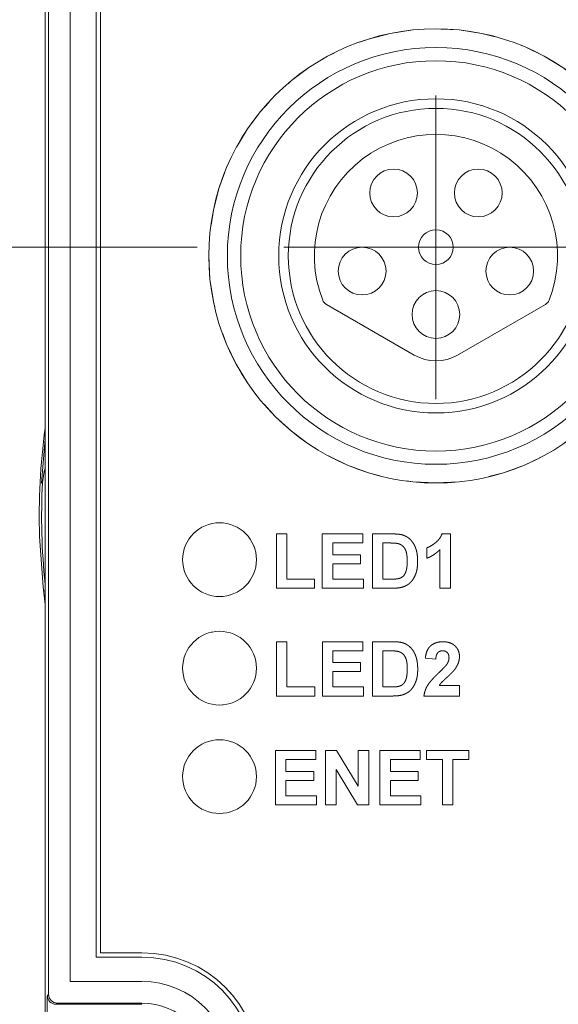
# Model space of a CAD drawing. Header units: millimetres. Extents: x 10 to 277, y 8 to 208.
# Tile 8 of 11: x 146 to 158, y 102 to 125. Entities that reach past the tile are written whole.
import ezdxf

# ---------------------------------------------------------------- set-up
doc = ezdxf.new("R2010")
doc.units = ezdxf.units.MM
doc.linetypes.add('HIDDEN', pattern=[1.905, 1.27, -0.635])
doc.styles.add('SLDTEXTSTYLE0', font='TXT', dxfattribs={"width": 0.75})
doc.dimstyles.new('SLDDIMSTYLE1', dxfattribs={"dimtxt": 2.116667, "dimasz": 3, "dimexe": 0, "dimexo": 0.0625, "dimgap": 0.529167, "dimtad": 0, "dimtih": 1, "dimtoh": 1, "dimdec": 1, "dimrnd": 1e-09, "dimzin": 12, "dimdsep": 46, "dimtxsty": 'SLDTEXTSTYLE0', "dimsah": 1, "dimcen": 0.09, "dimadec": 0, "dimazin": 0, "dimtfac": 1, "dimtdec": 1, "dimtofl": 0, "dimtmove": 0, "dimatfit": 3, "dimfxl": 1, "dimtolj": 1, "dimtzin": 12, "dimarcsym": 0})
doc.dimstyles.new('SLDDIMSTYLE2', dxfattribs={"dimtxt": 2.116667, "dimasz": 3, "dimexe": 0, "dimexo": 0.0625, "dimgap": 0.529167, "dimtad": 0, "dimtih": 1, "dimtoh": 1, "dimdec": 1, "dimrnd": 1e-09, "dimzin": 4, "dimdsep": 46, "dimtxsty": 'SLDTEXTSTYLE0', "dimsah": 1, "dimcen": 0.09, "dimadec": 0, "dimazin": 0, "dimtfac": 1, "dimtdec": 1, "dimtofl": 0, "dimtmove": 0, "dimatfit": 3, "dimfxl": 1, "dimtolj": 1, "dimtzin": 12, "dimarcsym": 0})

# ---------------------------------------------------------------- blocks, each defined once
blk = doc.blocks.new('*D35')
at = {"color": 7, "linetype": 'Continuous', "lineweight": 0}
for p, q in [((149.829, 119.9), (133.383, 119.9)), ((134.883, 119.9), (134.883, 111.747)), ((134.807, 111.495), (134.807, 108.638)), ((134.807, 111.495), (135.236, 111.495)), ((140.431, 111.495), (140.002, 111.495)), ((140.431, 111.495), (140.431, 108.638)), ((134.807, 108.638), (135.236, 108.638)), ((140.431, 108.638), (140.002, 108.638)), ((134.883, 98.7), (134.883, 108.385)), ((144.971, 98.7), (133.383, 98.7))]:
    blk.add_line(p, q, dxfattribs=at)
for points in [[(134.883, 119.9), (134.375, 116.9), (135.391, 116.9)], [(134.883, 98.7), (135.391, 101.7), (134.375, 101.7)]]:
    blk.add_solid(points, dxfattribs=at)
at = {"color": 7, "linetype": 'Continuous', "lineweight": 0, "char_height": 2.1167, "attachment_point": 1, "style": 'SLDTEXTSTYLE0'}
for s, insert in [('21.2', (128.478, 111.114)), ('.83', (135.665, 111.114))]:
    blk.add_mtext(s, dxfattribs=dict(at, insert=insert))
blk = doc.blocks.new('*D37')
at = {"color": 7, "linetype": 'Continuous', "lineweight": 0}
for p, q in [((165.329, 104.2), (165.329, 79.789)), ((146.329, 98.7), (146.329, 79.789)), ((134.807, 82.718), (134.807, 79.861)), ((134.807, 82.718), (135.236, 82.718)), ((140.431, 82.718), (140.002, 82.718)), ((140.431, 82.718), (140.431, 79.861)), ((146.329, 81.289), (143.306, 81.289)), ((165.329, 81.289), (146.329, 81.289)), ((134.807, 79.861), (135.236, 79.861)), ((140.431, 79.861), (140.002, 79.861))]:
    blk.add_line(p, q, dxfattribs=at)
for points in [[(146.329, 81.289), (149.329, 80.781), (149.329, 81.797)], [(165.329, 81.289), (162.329, 81.797), (162.329, 80.781)]]:
    blk.add_solid(points, dxfattribs=at)
at = {"color": 7, "linetype": 'Continuous', "lineweight": 0, "char_height": 2.1167, "attachment_point": 1, "style": 'SLDTEXTSTYLE0'}
for s, insert in [('19.0', (128.478, 82.337)), ('.75', (135.665, 82.337))]:
    blk.add_mtext(s, dxfattribs=dict(at, insert=insert))
blk = doc.blocks.new('*D38')
at = {"color": 7, "linetype": 'Continuous', "lineweight": 0}
for p, q in [((134.026, 139.369), (134.026, 136.511)), ((134.026, 139.369), (134.454, 139.369)), ((139.649, 139.369), (139.22, 139.369)), ((139.649, 139.369), (139.649, 136.511)), ((146.329, 128.89), (146.329, 139.44)), ((155.329, 125.4), (155.329, 139.44)), ((146.329, 137.94), (142.524, 137.94)), ((155.329, 137.94), (146.329, 137.94)), ((134.026, 136.511), (134.454, 136.511)), ((139.649, 136.511), (139.22, 136.511))]:
    blk.add_line(p, q, dxfattribs=at)
for points in [[(146.329, 137.94), (149.329, 137.432), (149.329, 138.448)], [(155.329, 137.94), (152.329, 138.448), (152.329, 137.432)]]:
    blk.add_solid(points, dxfattribs=at)
at = {"color": 7, "linetype": 'Continuous', "lineweight": 0, "char_height": 2.1167, "attachment_point": 1, "style": 'SLDTEXTSTYLE0'}
for s, insert in [('9.0', (129.26, 138.987)), ('.35', (134.883, 138.987))]:
    blk.add_mtext(s, dxfattribs=dict(at, insert=insert))
blk = doc.blocks.new('SW_CENTERMARKSYMBOL_9')
at = {"color": 0, "linetype": 'Continuous', "lineweight": 0}
for q in [(0, 3.5), (-3.5, 0), (0, -3.5), (3.5, 0)]:
    blk.add_line((0, 0), q, dxfattribs=at)

msp = doc.modelspace()

# ---------------------------------------------------------------- linework, layer by layer
at = {"color": 7, "linetype": 'Continuous', "lineweight": 15}
for p, q in [((146.329, 126.7), (146.329, 102.91)), ((146.407, 102.681), (146.407, 126.621)), ((146.907, 126.621), (146.907, 102.98)), ((147.507, 126.613), (147.507, 103.541)), ((147.607, 126.421), (147.607, 103.641)), ((152.807, 118.581), (154.829, 117.414)), ((155.829, 117.414), (157.851, 118.581)), ((146.242, 114.461), (146.329, 115.483)), ((146.329, 111.917), (146.318, 112.005)), ((147.507, 103.541), (148.559, 103.541)), ((147.607, 103.641), (148.559, 103.641)), ((146.329, 102.91), (146.329, 102.156)), ((146.907, 102.98), (148.559, 102.98)), ((146.38, 102.653), (146.407, 102.681)), ((146.607, 102.481), (146.58, 102.453)), ((146.58, 102.453), (148.559, 102.453)), ((148.559, 102.481), (146.607, 102.481))]:
    msp.add_line(p, q, dxfattribs=at)
at = {"color": 7, "linetype": 'HIDDEN', "lineweight": 0}
for p, q in [((147.607, 126.421), (147.607, 103.641)), ((151.654, 113.292), (151.895, 113.292)), ((151.654, 112.042), (151.654, 113.292)), ((151.654, 112.042), (151.654, 113.292)), ((151.654, 113.292), (151.895, 113.292)), ((151.895, 113.292), (151.895, 112.251)), ((151.895, 113.292), (151.895, 112.251)), ((152.712, 112.042), (152.712, 113.292)), ((152.712, 113.292), (153.642, 113.292)), ((152.712, 113.292), (153.642, 113.292)), ((152.712, 112.042), (152.712, 113.292)), ((153.642, 113.292), (153.642, 113.084)), ((153.642, 113.292), (153.642, 113.084)), ((153.866, 113.292), (154.324, 113.292)), ((153.866, 112.042), (153.866, 113.292)), ((153.866, 113.292), (154.324, 113.292)), ((153.866, 112.042), (153.866, 113.292)), ((155.468, 113.292), (155.661, 113.292)), ((155.468, 113.292), (155.661, 113.292)), ((155.661, 113.292), (155.661, 112.042)), ((155.661, 113.292), (155.661, 112.042)), ((152.953, 113.084), (152.953, 112.812)), ((153.642, 113.084), (152.953, 113.084)), ((152.953, 113.084), (152.953, 112.812)), ((153.642, 113.084), (152.953, 113.084)), ((154.106, 113.084), (154.106, 112.251)), ((154.225, 113.084), (154.106, 113.084)), ((154.106, 113.084), (154.106, 112.251)), ((154.225, 113.084), (154.106, 113.084)), ((152.953, 112.812), (153.594, 112.812)), ((152.953, 112.812), (153.594, 112.812)), ((153.594, 112.812), (153.594, 112.603)), ((153.594, 112.812), (153.594, 112.603)), ((155.116, 112.732), (155.116, 112.972)), ((155.116, 112.732), (155.116, 112.972)), ((155.42, 112.042), (155.42, 112.932)), ((155.42, 112.042), (155.42, 112.932)), ((152.953, 112.603), (152.953, 112.251)), ((153.594, 112.603), (152.953, 112.603)), ((152.953, 112.603), (152.953, 112.251)), ((153.594, 112.603), (152.953, 112.603)), ((151.895, 112.251), (152.536, 112.251)), ((151.895, 112.251), (152.536, 112.251)), ((152.536, 112.251), (152.536, 112.042)), ((152.536, 112.251), (152.536, 112.042)), ((152.953, 112.251), (153.658, 112.251)), ((152.953, 112.251), (153.658, 112.251)), ((153.658, 112.251), (153.658, 112.042)), ((153.658, 112.251), (153.658, 112.042)), ((154.106, 112.251), (154.304, 112.251)), ((154.106, 112.251), (154.304, 112.251)), ((152.536, 112.042), (151.654, 112.042)), ((152.536, 112.042), (151.654, 112.042)), ((153.658, 112.042), (152.712, 112.042)), ((153.658, 112.042), (152.712, 112.042)), ((154.338, 112.042), (153.866, 112.042)), ((154.338, 112.042), (153.866, 112.042)), ((155.661, 112.042), (155.42, 112.042)), ((155.661, 112.042), (155.42, 112.042)), ((151.656, 110.808), (151.896, 110.808)), ((151.656, 109.558), (151.656, 110.808)), ((151.656, 109.558), (151.656, 110.808)), ((151.656, 110.808), (151.896, 110.808)), ((151.896, 110.808), (151.896, 109.767)), ((151.896, 110.808), (151.896, 109.767)), ((152.714, 109.558), (152.714, 110.808)), ((152.714, 110.808), (153.643, 110.808)), ((152.714, 109.558), (152.714, 110.808)), ((152.714, 110.808), (153.643, 110.808)), ((153.643, 110.808), (153.643, 110.6)), ((153.643, 110.808), (153.643, 110.6)), ((153.868, 110.808), (154.326, 110.808)), ((153.868, 109.558), (153.868, 110.808)), ((153.868, 109.558), (153.868, 110.808)), ((153.868, 110.808), (154.326, 110.808)), ((153.643, 110.6), (152.954, 110.6)), ((152.954, 110.6), (152.954, 110.328)), ((152.954, 110.6), (152.954, 110.328)), ((153.643, 110.6), (152.954, 110.6)), ((154.227, 110.6), (154.108, 110.6)), ((154.108, 110.6), (154.108, 109.767)), ((154.108, 110.6), (154.108, 109.767)), ((154.227, 110.6), (154.108, 110.6)), ((152.954, 110.328), (153.595, 110.328)), ((152.954, 110.328), (153.595, 110.328)), ((153.595, 110.328), (153.595, 110.119)), ((153.595, 110.328), (153.595, 110.119)), ((155.326, 110.408), (155.085, 110.431)), ((155.326, 110.408), (155.085, 110.431)), ((153.595, 110.119), (152.954, 110.119)), ((152.954, 110.119), (152.954, 109.767)), ((153.595, 110.119), (152.954, 110.119)), ((152.954, 110.119), (152.954, 109.767)), ((151.896, 109.767), (152.537, 109.767)), ((151.896, 109.767), (152.537, 109.767)), ((152.537, 109.767), (152.537, 109.558)), ((152.537, 109.767), (152.537, 109.558)), ((152.954, 109.767), (153.659, 109.767)), ((152.954, 109.767), (153.659, 109.767)), ((153.659, 109.767), (153.659, 109.558)), ((153.659, 109.767), (153.659, 109.558)), ((154.108, 109.767), (154.306, 109.767)), ((154.108, 109.767), (154.306, 109.767)), ((155.406, 109.799), (155.871, 109.799)), ((155.406, 109.799), (155.871, 109.799)), ((155.871, 109.799), (155.871, 109.558)), ((155.871, 109.799), (155.871, 109.558)), ((152.537, 109.558), (151.656, 109.558)), ((152.537, 109.558), (151.656, 109.558)), ((153.659, 109.558), (152.714, 109.558)), ((153.659, 109.558), (152.714, 109.558)), ((154.34, 109.558), (153.868, 109.558)), ((154.34, 109.558), (153.868, 109.558)), ((155.871, 109.558), (155.053, 109.558)), ((155.871, 109.558), (155.053, 109.558)), ((151.634, 108.302), (152.564, 108.302)), ((151.634, 107.052), (151.634, 108.302)), ((151.634, 107.052), (151.634, 108.302)), ((151.634, 108.302), (152.564, 108.302)), ((152.564, 108.302), (152.564, 108.094)), ((152.564, 108.302), (152.564, 108.094)), ((152.788, 107.052), (152.788, 108.302)), ((152.788, 108.302), (153.039, 108.302)), ((152.788, 107.052), (152.788, 108.302)), ((152.788, 108.302), (153.039, 108.302)), ((153.039, 108.302), (153.541, 107.481)), ((153.039, 108.302), (153.541, 107.481)), ((153.541, 108.302), (153.782, 108.302)), ((153.541, 107.481), (153.541, 108.302)), ((153.541, 108.302), (153.782, 108.302)), ((153.541, 107.481), (153.541, 108.302)), ((153.782, 108.302), (153.782, 107.052)), ((153.782, 108.302), (153.782, 107.052)), ((154.038, 108.302), (154.968, 108.302)), ((154.038, 107.052), (154.038, 108.302)), ((154.038, 107.052), (154.038, 108.302)), ((154.038, 108.302), (154.968, 108.302)), ((154.968, 108.302), (154.968, 108.094)), ((154.968, 108.302), (154.968, 108.094)), ((155.112, 108.302), (156.089, 108.302)), ((155.112, 108.094), (155.112, 108.302)), ((155.112, 108.094), (155.112, 108.302)), ((155.112, 108.302), (156.089, 108.302)), ((156.089, 108.302), (156.089, 108.094)), ((156.089, 108.302), (156.089, 108.094)), ((152.564, 108.094), (151.875, 108.094)), ((151.875, 108.094), (151.875, 107.821)), ((152.564, 108.094), (151.875, 108.094)), ((151.875, 108.094), (151.875, 107.821)), ((154.968, 108.094), (154.279, 108.094)), ((154.279, 108.094), (154.279, 107.821)), ((154.279, 108.094), (154.279, 107.821)), ((154.968, 108.094), (154.279, 108.094)), ((155.48, 108.094), (155.112, 108.094)), ((155.48, 108.094), (155.112, 108.094)), ((155.48, 107.052), (155.48, 108.094)), ((155.48, 107.052), (155.48, 108.094)), ((156.089, 108.094), (155.721, 108.094)), ((155.721, 108.094), (155.721, 107.052)), ((155.721, 108.094), (155.721, 107.052)), ((156.089, 108.094), (155.721, 108.094)), ((151.875, 107.821), (152.516, 107.821)), ((151.875, 107.821), (152.516, 107.821)), ((152.516, 107.821), (152.516, 107.613)), ((152.516, 107.821), (152.516, 107.613)), ((153.523, 107.052), (153.029, 107.861)), ((153.029, 107.861), (153.029, 107.052)), ((153.029, 107.861), (153.029, 107.052)), ((153.523, 107.052), (153.029, 107.861)), ((154.279, 107.821), (154.92, 107.821)), ((154.279, 107.821), (154.92, 107.821)), ((154.92, 107.821), (154.92, 107.613)), ((154.92, 107.821), (154.92, 107.613)), ((152.516, 107.613), (151.875, 107.613)), ((151.875, 107.613), (151.875, 107.26)), ((151.875, 107.613), (151.875, 107.26)), ((152.516, 107.613), (151.875, 107.613)), ((154.279, 107.613), (154.279, 107.26)), ((154.92, 107.613), (154.279, 107.613)), ((154.92, 107.613), (154.279, 107.613)), ((154.279, 107.613), (154.279, 107.26)), ((151.875, 107.26), (152.58, 107.26)), ((151.875, 107.26), (152.58, 107.26)), ((152.58, 107.26), (152.58, 107.052)), ((152.58, 107.26), (152.58, 107.052)), ((154.279, 107.26), (154.984, 107.26)), ((154.279, 107.26), (154.984, 107.26)), ((154.984, 107.26), (154.984, 107.052)), ((154.984, 107.26), (154.984, 107.052)), ((152.58, 107.052), (151.634, 107.052)), ((152.58, 107.052), (151.634, 107.052)), ((153.029, 107.052), (152.788, 107.052)), ((153.029, 107.052), (152.788, 107.052)), ((153.782, 107.052), (153.523, 107.052)), ((153.782, 107.052), (153.523, 107.052)), ((154.984, 107.052), (154.038, 107.052)), ((154.984, 107.052), (154.038, 107.052)), ((155.721, 107.052), (155.48, 107.052)), ((155.721, 107.052), (155.48, 107.052)), ((147.607, 103.641), (148.559, 103.641))]:
    msp.add_line(p, q, dxfattribs=at)
at = {"color": 7, "linetype": 'Continuous', "lineweight": 15, "flags": 128}
for points in [[(146.329, 114.805), (146.308, 114.735), (146.267, 114.475)], [(146.329, 111.67), (146.28, 112.073), (146.199, 113.23)]]:
    msp.add_lwpolyline(points, dxfattribs=at)
at = {"color": 7, "linetype": 'HIDDEN', "lineweight": 0, "flags": 128}
for points in [[(151.654, 113.292), (151.654, 113.292)], [(151.895, 113.292), (151.895, 113.292)], [(152.712, 113.292), (152.712, 113.292)], [(153.642, 113.292), (153.642, 113.292)], [(153.866, 113.292), (153.866, 113.292)], [(154.324, 113.292), (154.324, 113.292)], [(154.561, 113.269), (154.561, 113.269)], [(155.468, 113.292), (155.468, 113.292)], [(155.661, 113.292), (155.661, 113.292)], [(152.953, 113.084), (152.953, 113.084)], [(153.642, 113.084), (153.642, 113.084)], [(154.106, 113.084), (154.106, 113.084)], [(154.225, 113.084), (154.225, 113.084)], [(154.443, 113.072), (154.443, 113.072)], [(152.953, 112.812), (152.953, 112.812)], [(153.594, 112.812), (153.594, 112.812)], [(155.116, 112.972), (155.116, 112.972)], [(155.42, 112.932), (155.42, 112.932)], [(152.953, 112.603), (152.953, 112.603)], [(153.594, 112.603), (153.594, 112.603)], [(154.667, 112.667), (154.667, 112.667)], [(154.908, 112.655), (154.908, 112.655)], [(155.116, 112.732), (155.116, 112.732)], [(154.87, 112.39), (154.87, 112.39)], [(151.895, 112.251), (151.895, 112.251)], [(152.536, 112.251), (152.536, 112.251)], [(152.953, 112.251), (152.953, 112.251)], [(153.658, 112.251), (153.658, 112.251)], [(154.106, 112.251), (154.106, 112.251)], [(154.304, 112.251), (154.304, 112.251)], [(154.464, 112.263), (154.464, 112.263)], [(154.736, 112.169), (154.736, 112.169)], [(151.654, 112.042), (151.654, 112.042)], [(152.536, 112.042), (152.536, 112.042)], [(152.712, 112.042), (152.712, 112.042)], [(153.658, 112.042), (153.658, 112.042)], [(153.866, 112.042), (153.866, 112.042)], [(154.338, 112.042), (154.338, 112.042)], [(154.56, 112.069), (154.56, 112.069)], [(155.42, 112.042), (155.42, 112.042)], [(155.661, 112.042), (155.661, 112.042)], [(151.656, 110.808), (151.656, 110.808)], [(151.896, 110.808), (151.896, 110.808)], [(152.714, 110.808), (152.714, 110.808)], [(153.643, 110.808), (153.643, 110.808)], [(153.868, 110.808), (153.868, 110.808)], [(154.326, 110.808), (154.326, 110.808)], [(154.563, 110.785), (154.563, 110.785)], [(155.487, 110.808), (155.487, 110.808)], [(152.954, 110.6), (152.954, 110.6)], [(153.643, 110.6), (153.643, 110.6)], [(154.108, 110.6), (154.108, 110.6)], [(154.227, 110.6), (154.227, 110.6)], [(154.444, 110.588), (154.444, 110.588)], [(155.482, 110.6), (155.482, 110.6)], [(152.954, 110.328), (152.954, 110.328)], [(153.595, 110.328), (153.595, 110.328)], [(155.085, 110.431), (155.085, 110.431)], [(155.326, 110.408), (155.326, 110.408)], [(155.583, 110.291), (155.583, 110.291)], [(155.63, 110.436), (155.63, 110.436)], [(155.871, 110.468), (155.871, 110.468)], [(152.954, 110.119), (152.954, 110.119)], [(153.595, 110.119), (153.595, 110.119)], [(154.669, 110.183), (154.669, 110.183)], [(154.909, 110.171), (154.909, 110.171)], [(155.391, 110.09), (155.391, 110.09)], [(155.75, 110.155), (155.75, 110.155)], [(154.871, 109.905), (154.871, 109.905)], [(151.896, 109.767), (151.896, 109.767)], [(152.537, 109.767), (152.537, 109.767)], [(152.954, 109.767), (152.954, 109.767)], [(153.659, 109.767), (153.659, 109.767)], [(154.108, 109.767), (154.108, 109.767)], [(154.306, 109.767), (154.306, 109.767)], [(154.466, 109.779), (154.466, 109.779)], [(154.738, 109.684), (154.738, 109.684)], [(155.406, 109.799), (155.406, 109.799)], [(155.871, 109.799), (155.871, 109.799)], [(151.656, 109.558), (151.656, 109.558)], [(152.537, 109.558), (152.537, 109.558)], [(152.714, 109.558), (152.714, 109.558)], [(153.659, 109.558), (153.659, 109.558)], [(153.868, 109.558), (153.868, 109.558)], [(154.34, 109.558), (154.34, 109.558)], [(154.562, 109.585), (154.562, 109.585)], [(155.053, 109.558), (155.053, 109.558)], [(155.871, 109.558), (155.871, 109.558)], [(151.634, 108.302), (151.634, 108.302)], [(152.564, 108.302), (152.564, 108.302)], [(152.788, 108.302), (152.788, 108.302)], [(153.039, 108.302), (153.039, 108.302)], [(153.541, 108.302), (153.541, 108.302)], [(153.782, 108.302), (153.782, 108.302)], [(154.038, 108.302), (154.038, 108.302)], [(154.968, 108.302), (154.968, 108.302)], [(155.112, 108.302), (155.112, 108.302)], [(156.089, 108.302), (156.089, 108.302)], [(151.875, 108.094), (151.875, 108.094)], [(152.564, 108.094), (152.564, 108.094)], [(154.279, 108.094), (154.279, 108.094)], [(154.968, 108.094), (154.968, 108.094)], [(155.112, 108.094), (155.112, 108.094)], [(155.48, 108.094), (155.48, 108.094)], [(155.721, 108.094), (155.721, 108.094)], [(156.089, 108.094), (156.089, 108.094)], [(151.875, 107.821), (151.875, 107.821)], [(152.516, 107.821), (152.516, 107.821)], [(153.029, 107.861), (153.029, 107.861)], [(154.279, 107.821), (154.279, 107.821)], [(154.92, 107.821), (154.92, 107.821)], [(151.875, 107.613), (151.875, 107.613)], [(152.516, 107.613), (152.516, 107.613)], [(154.279, 107.613), (154.279, 107.613)], [(154.92, 107.613), (154.92, 107.613)], [(153.541, 107.481), (153.541, 107.481)], [(151.875, 107.26), (151.875, 107.26)], [(152.58, 107.26), (152.58, 107.26)], [(154.279, 107.26), (154.279, 107.26)], [(154.984, 107.26), (154.984, 107.26)], [(151.634, 107.052), (151.634, 107.052)], [(152.58, 107.052), (152.58, 107.052)], [(152.788, 107.052), (152.788, 107.052)], [(153.029, 107.052), (153.029, 107.052)], [(153.523, 107.052), (153.523, 107.052)], [(153.782, 107.052), (153.782, 107.052)], [(154.038, 107.052), (154.038, 107.052)], [(154.984, 107.052), (154.984, 107.052)], [(155.48, 107.052), (155.48, 107.052)], [(155.721, 107.052), (155.721, 107.052)], [(147.607, 103.641), (147.607, 103.641)], [(148.559, 103.641), (148.559, 103.641)]]:
    msp.add_lwpolyline(points, dxfattribs=at)
at = {"color": 7, "linetype": 'Continuous', "lineweight": 15}
for centre, radius in [((155.329, 119.7), 5.233), ((155.329, 119.7), 4.803), ((155.329, 119.7), 4.497), ((155.329, 119.7), 3.62), ((155.329, 119.7), 3.4), ((154.354, 121.15), 0.55), ((156.304, 121.15), 0.55), ((155.329, 119.9), 0.4), ((153.629, 119.35), 0.55), ((157.029, 119.35), 0.55), ((155.329, 118.35), 0.55), ((150.345, 112.7), 0.85), ((150.345, 110.2), 0.85), ((150.345, 107.7), 0.85)]:
    msp.add_circle(centre, radius, dxfattribs=at)
at = {"color": 7, "linetype": 'HIDDEN', "lineweight": 0}
for centre, radius in [((155.329, 119.7), 5.233), ((150.345, 112.7), 0.85), ((150.345, 110.2), 0.85), ((150.345, 107.7), 0.85)]:
    msp.add_circle(centre, radius, dxfattribs=at)
at = {"color": 7, "linetype": 'Continuous', "lineweight": 15}
for centre, radius, start, end in [((155.329, 119.7), 2.8, 338.6775, 201.3225), ((152.907, 118.755), 0.2, 201.3225, 240), ((157.751, 118.755), 0.2, 300, 338.6775), ((155.329, 118.28), 1, 240, 300), ((161.329, 113.7), 15.137, 172.2948, 181.7779), ((161.329, 113.7), 15.081, 177.054, 185.9501), ((148.559, 100.93), 2.711, 0, 90), ((148.559, 100.93), 2.611, 0, 90), ((148.559, 100.93), 2.05, 0, 90), ((146.58, 102.653), 0.2, 180.0208, 269.9792), ((146.607, 102.681), 0.2, 180.0206, 269.9794), ((148.559, 100.93), 1.55, 0, 90)]:
    msp.add_arc(centre, radius, start, end, dxfattribs=at)
at = {"color": 7, "linetype": 'HIDDEN', "lineweight": 0}
msp.add_arc((148.559, 100.93), 2.711, 0, 90, dxfattribs=at)
at = {"color": 7, "linetype": 'Continuous', "lineweight": 15}
msp.add_ellipse((146.38, 102.253), major_axis=(0, 0.4), ratio=0.017455, start_param=0.017453, end_param=1.570796, dxfattribs=at)
for points in [[(146.242, 114.461), (146.25, 114.466), (146.259, 114.47), (146.267, 114.475)], [(146.318, 112.005), (146.322, 112.003), (146.325, 112.001), (146.329, 112)]]:
    msp.add_open_spline(points, degree=3, dxfattribs=at)
at = {"color": 7, "linetype": 'HIDDEN', "lineweight": 0}
for points, knots in [([(154.324, 113.292), (154.337, 113.292), (154.361, 113.293), (154.397, 113.291), (154.43, 113.29), (154.461, 113.287), (154.489, 113.284), (154.515, 113.28), (154.539, 113.275), (154.554, 113.271), (154.561, 113.269)], [0, 0, 0, 0, 0.15747, 0.30663, 0.445395, 0.573987, 0.694437, 0.804898, 0.906812, 1, 1, 1, 1]), ([(154.324, 113.292), (154.337, 113.292), (154.361, 113.293), (154.397, 113.291), (154.43, 113.29), (154.461, 113.287), (154.489, 113.284), (154.515, 113.28), (154.539, 113.275), (154.554, 113.271), (154.561, 113.269)], [0, 0, 0, 0, 0.15747, 0.30663, 0.445395, 0.573987, 0.694437, 0.804898, 0.906812, 1, 1, 1, 1]), ([(154.561, 113.269), (154.57, 113.266), (154.588, 113.26), (154.614, 113.25), (154.639, 113.237), (154.663, 113.224), (154.685, 113.208), (154.708, 113.192), (154.728, 113.173), (154.755, 113.147), (154.786, 113.11), (154.818, 113.062), (154.846, 113.008), (154.864, 112.96), (154.877, 112.92), (154.885, 112.887), (154.892, 112.853), (154.898, 112.817), (154.902, 112.779), (154.905, 112.739), (154.907, 112.698), (154.907, 112.67), (154.908, 112.655)], [0, 0, 0, 0, 0.037276, 0.073881, 0.110355, 0.146723, 0.182897, 0.219217, 0.255934, 0.293058, 0.368269, 0.444736, 0.523447, 0.604997, 0.647505, 0.69179, 0.737961, 0.786111, 0.836323, 0.888669, 0.943199, 1, 1, 1, 1]), ([(154.561, 113.269), (154.57, 113.266), (154.588, 113.26), (154.614, 113.25), (154.639, 113.237), (154.663, 113.224), (154.685, 113.208), (154.708, 113.192), (154.728, 113.173), (154.755, 113.147), (154.786, 113.11), (154.818, 113.062), (154.846, 113.008), (154.864, 112.96), (154.877, 112.92), (154.885, 112.887), (154.892, 112.853), (154.898, 112.817), (154.902, 112.779), (154.905, 112.739), (154.907, 112.698), (154.907, 112.67), (154.908, 112.655)], [0, 0, 0, 0, 0.037276, 0.073881, 0.110355, 0.146723, 0.182897, 0.219217, 0.255934, 0.293058, 0.368269, 0.444736, 0.523447, 0.604997, 0.647505, 0.69179, 0.737961, 0.786111, 0.836323, 0.888669, 0.943199, 1, 1, 1, 1]), ([(155.116, 112.972), (155.132, 112.978), (155.166, 112.991), (155.215, 113.017), (155.267, 113.05), (155.31, 113.083), (155.344, 113.112), (155.368, 113.135), (155.391, 113.159), (155.41, 113.184), (155.428, 113.21), (155.444, 113.236), (155.457, 113.264), (155.464, 113.283), (155.468, 113.292)], [0, 0, 0, 0, 0.104473, 0.218653, 0.342856, 0.479269, 0.549541, 0.617424, 0.683535, 0.748597, 0.812176, 0.874869, 0.937429, 1, 1, 1, 1]), ([(155.116, 112.972), (155.132, 112.978), (155.166, 112.991), (155.215, 113.017), (155.267, 113.05), (155.31, 113.083), (155.344, 113.112), (155.368, 113.135), (155.391, 113.159), (155.41, 113.184), (155.428, 113.21), (155.444, 113.236), (155.457, 113.264), (155.464, 113.283), (155.468, 113.292)], [0, 0, 0, 0, 0.104473, 0.218653, 0.342856, 0.479269, 0.549541, 0.617424, 0.683535, 0.748597, 0.812176, 0.874869, 0.937429, 1, 1, 1, 1]), ([(154.443, 113.072), (154.437, 113.073), (154.426, 113.075), (154.407, 113.078), (154.385, 113.08), (154.36, 113.081), (154.331, 113.082), (154.299, 113.084), (154.263, 113.084), (154.238, 113.084), (154.225, 113.084)], [0, 0, 0, 0, 0.072342, 0.15927, 0.261932, 0.378246, 0.511639, 0.658766, 0.821921, 1, 1, 1, 1]), ([(154.443, 113.072), (154.437, 113.073), (154.426, 113.075), (154.407, 113.078), (154.385, 113.08), (154.36, 113.081), (154.331, 113.082), (154.299, 113.084), (154.263, 113.084), (154.238, 113.084), (154.225, 113.084)], [0, 0, 0, 0, 0.072342, 0.15927, 0.261932, 0.378246, 0.511639, 0.658766, 0.821921, 1, 1, 1, 1]), ([(154.667, 112.667), (154.667, 112.679), (154.667, 112.702), (154.666, 112.735), (154.664, 112.766), (154.661, 112.795), (154.657, 112.822), (154.653, 112.847), (154.647, 112.87), (154.639, 112.897), (154.627, 112.927), (154.61, 112.961), (154.589, 112.989), (154.566, 113.013), (154.54, 113.034), (154.511, 113.051), (154.478, 113.064), (154.455, 113.069), (154.443, 113.072)], [0, 0, 0, 0, 0.069875, 0.135361, 0.196499, 0.253878, 0.307527, 0.357037, 0.403101, 0.445281, 0.523217, 0.596067, 0.664075, 0.729159, 0.793328, 0.85924, 0.927674, 1, 1, 1, 1]), ([(154.667, 112.667), (154.667, 112.679), (154.667, 112.702), (154.666, 112.735), (154.664, 112.766), (154.661, 112.795), (154.657, 112.822), (154.653, 112.847), (154.647, 112.87), (154.639, 112.897), (154.627, 112.927), (154.61, 112.961), (154.589, 112.989), (154.566, 113.013), (154.54, 113.034), (154.511, 113.051), (154.478, 113.064), (154.455, 113.069), (154.443, 113.072)], [0, 0, 0, 0, 0.069875, 0.135361, 0.196499, 0.253878, 0.307527, 0.357037, 0.403101, 0.445281, 0.523217, 0.596067, 0.664075, 0.729159, 0.793328, 0.85924, 0.927674, 1, 1, 1, 1]), ([(155.42, 112.932), (155.41, 112.921), (155.388, 112.899), (155.353, 112.869), (155.317, 112.84), (155.28, 112.814), (155.241, 112.79), (155.201, 112.768), (155.159, 112.748), (155.13, 112.737), (155.116, 112.732)], [0, 0, 0, 0, 0.126571, 0.251425, 0.376425, 0.500093, 0.624181, 0.748133, 0.873869, 1, 1, 1, 1]), ([(155.42, 112.932), (155.41, 112.921), (155.388, 112.899), (155.353, 112.869), (155.317, 112.84), (155.28, 112.814), (155.241, 112.79), (155.201, 112.768), (155.159, 112.748), (155.13, 112.737), (155.116, 112.732)], [0, 0, 0, 0, 0.126571, 0.251425, 0.376425, 0.500093, 0.624181, 0.748133, 0.873869, 1, 1, 1, 1]), ([(154.464, 112.263), (154.475, 112.266), (154.495, 112.271), (154.523, 112.283), (154.549, 112.297), (154.572, 112.315), (154.593, 112.337), (154.611, 112.365), (154.628, 112.398), (154.639, 112.431), (154.647, 112.459), (154.653, 112.483), (154.657, 112.509), (154.661, 112.537), (154.664, 112.567), (154.666, 112.599), (154.667, 112.632), (154.667, 112.655), (154.667, 112.667)], [0, 0, 0, 0, 0.064918, 0.126443, 0.185879, 0.243017, 0.302491, 0.369364, 0.444572, 0.529178, 0.575517, 0.625405, 0.678868, 0.735605, 0.796189, 0.860141, 0.928064, 1, 1, 1, 1]), ([(154.464, 112.263), (154.475, 112.266), (154.495, 112.271), (154.523, 112.283), (154.549, 112.297), (154.572, 112.315), (154.593, 112.337), (154.611, 112.365), (154.628, 112.398), (154.639, 112.431), (154.647, 112.459), (154.653, 112.483), (154.657, 112.509), (154.661, 112.537), (154.664, 112.567), (154.666, 112.599), (154.667, 112.632), (154.667, 112.655), (154.667, 112.667)], [0, 0, 0, 0, 0.064918, 0.126443, 0.185879, 0.243017, 0.302491, 0.369364, 0.444572, 0.529178, 0.575517, 0.625405, 0.678868, 0.735605, 0.796189, 0.860141, 0.928064, 1, 1, 1, 1]), ([(154.908, 112.655), (154.907, 112.631), (154.907, 112.583), (154.899, 112.513), (154.888, 112.449), (154.876, 112.409), (154.87, 112.39)], [0, 0, 0, 0, 0.275802, 0.533396, 0.774073, 1, 1, 1, 1]), ([(154.908, 112.655), (154.907, 112.631), (154.907, 112.583), (154.899, 112.513), (154.888, 112.449), (154.876, 112.409), (154.87, 112.39)], [0, 0, 0, 0, 0.275802, 0.533396, 0.774073, 1, 1, 1, 1]), ([(154.87, 112.39), (154.866, 112.378), (154.858, 112.356), (154.844, 112.325), (154.829, 112.295), (154.813, 112.266), (154.796, 112.239), (154.778, 112.214), (154.758, 112.191), (154.743, 112.176), (154.736, 112.169)], [0, 0, 0, 0, 0.136361, 0.268243, 0.396888, 0.522663, 0.64515, 0.764832, 0.882961, 1, 1, 1, 1]), ([(154.87, 112.39), (154.866, 112.378), (154.858, 112.356), (154.844, 112.325), (154.829, 112.295), (154.813, 112.266), (154.796, 112.239), (154.778, 112.214), (154.758, 112.191), (154.743, 112.176), (154.736, 112.169)], [0, 0, 0, 0, 0.136361, 0.268243, 0.396888, 0.522663, 0.64515, 0.764832, 0.882961, 1, 1, 1, 1]), ([(154.304, 112.251), (154.313, 112.251), (154.33, 112.251), (154.355, 112.251), (154.378, 112.253), (154.399, 112.254), (154.418, 112.255), (154.435, 112.257), (154.45, 112.26), (154.46, 112.262), (154.464, 112.263)], [0, 0, 0, 0, 0.166673, 0.320909, 0.464346, 0.593863, 0.712744, 0.82094, 0.915687, 1, 1, 1, 1]), ([(154.304, 112.251), (154.313, 112.251), (154.33, 112.251), (154.355, 112.251), (154.378, 112.253), (154.399, 112.254), (154.418, 112.255), (154.435, 112.257), (154.45, 112.26), (154.46, 112.262), (154.464, 112.263)], [0, 0, 0, 0, 0.166673, 0.320909, 0.464346, 0.593863, 0.712744, 0.82094, 0.915687, 1, 1, 1, 1]), ([(154.736, 112.169), (154.725, 112.158), (154.701, 112.137), (154.659, 112.111), (154.612, 112.087), (154.578, 112.075), (154.56, 112.069)], [0, 0, 0, 0, 0.227035, 0.468179, 0.723729, 1, 1, 1, 1]), ([(154.736, 112.169), (154.725, 112.158), (154.701, 112.137), (154.659, 112.111), (154.612, 112.087), (154.578, 112.075), (154.56, 112.069)], [0, 0, 0, 0, 0.227035, 0.468179, 0.723729, 1, 1, 1, 1]), ([(154.56, 112.069), (154.553, 112.067), (154.538, 112.062), (154.515, 112.057), (154.489, 112.052), (154.462, 112.049), (154.434, 112.046), (154.403, 112.044), (154.371, 112.043), (154.349, 112.043), (154.338, 112.042)], [0, 0, 0, 0, 0.099891, 0.207319, 0.32085, 0.442316, 0.570169, 0.705422, 0.849411, 1, 1, 1, 1]), ([(154.56, 112.069), (154.553, 112.067), (154.538, 112.062), (154.515, 112.057), (154.489, 112.052), (154.462, 112.049), (154.434, 112.046), (154.403, 112.044), (154.371, 112.043), (154.349, 112.043), (154.338, 112.042)], [0, 0, 0, 0, 0.099891, 0.207319, 0.32085, 0.442316, 0.570169, 0.705422, 0.849411, 1, 1, 1, 1]), ([(154.326, 110.808), (154.339, 110.808), (154.363, 110.808), (154.398, 110.807), (154.431, 110.805), (154.462, 110.802), (154.491, 110.799), (154.517, 110.795), (154.54, 110.79), (154.555, 110.786), (154.563, 110.785)], [0, 0, 0, 0, 0.15747, 0.30663, 0.445395, 0.573987, 0.694437, 0.804898, 0.906812, 1, 1, 1, 1]), ([(154.326, 110.808), (154.339, 110.808), (154.363, 110.808), (154.398, 110.807), (154.431, 110.805), (154.462, 110.802), (154.491, 110.799), (154.517, 110.795), (154.54, 110.79), (154.555, 110.786), (154.563, 110.785)], [0, 0, 0, 0, 0.15747, 0.30663, 0.445395, 0.573987, 0.694437, 0.804898, 0.906812, 1, 1, 1, 1]), ([(154.563, 110.785), (154.572, 110.782), (154.589, 110.776), (154.615, 110.766), (154.64, 110.753), (154.664, 110.74), (154.687, 110.724), (154.709, 110.708), (154.73, 110.689), (154.757, 110.663), (154.788, 110.626), (154.82, 110.577), (154.847, 110.524), (154.866, 110.476), (154.878, 110.436), (154.887, 110.403), (154.894, 110.369), (154.899, 110.333), (154.904, 110.295), (154.907, 110.255), (154.909, 110.214), (154.909, 110.186), (154.909, 110.171)], [0, 0, 0, 0, 0.037276, 0.073881, 0.110355, 0.146723, 0.182897, 0.219217, 0.255934, 0.293058, 0.368269, 0.444736, 0.523447, 0.604997, 0.647505, 0.69179, 0.737961, 0.786111, 0.836323, 0.888669, 0.943199, 1, 1, 1, 1]), ([(154.563, 110.785), (154.572, 110.782), (154.589, 110.776), (154.615, 110.766), (154.64, 110.753), (154.664, 110.74), (154.687, 110.724), (154.709, 110.708), (154.73, 110.689), (154.757, 110.663), (154.788, 110.626), (154.82, 110.577), (154.847, 110.524), (154.866, 110.476), (154.878, 110.436), (154.887, 110.403), (154.894, 110.369), (154.899, 110.333), (154.904, 110.295), (154.907, 110.255), (154.909, 110.214), (154.909, 110.186), (154.909, 110.171)], [0, 0, 0, 0, 0.037276, 0.073881, 0.110355, 0.146723, 0.182897, 0.219217, 0.255934, 0.293058, 0.368269, 0.444736, 0.523447, 0.604997, 0.647505, 0.69179, 0.737961, 0.786111, 0.836323, 0.888669, 0.943199, 1, 1, 1, 1]), ([(155.085, 110.431), (155.087, 110.447), (155.091, 110.479), (155.101, 110.524), (155.112, 110.566), (155.127, 110.604), (155.145, 110.639), (155.165, 110.67), (155.189, 110.697), (155.214, 110.721), (155.243, 110.741), (155.273, 110.76), (155.304, 110.774), (155.338, 110.787), (155.373, 110.797), (155.409, 110.803), (155.448, 110.808), (155.474, 110.808), (155.487, 110.808)], [0, 0, 0, 0, 0.079436, 0.154013, 0.224141, 0.289934, 0.352732, 0.412726, 0.470303, 0.527169, 0.583502, 0.639948, 0.696585, 0.753727, 0.812707, 0.872963, 0.935035, 1, 1, 1, 1]), ([(155.085, 110.431), (155.087, 110.447), (155.091, 110.479), (155.101, 110.524), (155.112, 110.566), (155.127, 110.604), (155.145, 110.639), (155.165, 110.67), (155.189, 110.697), (155.214, 110.721), (155.243, 110.741), (155.273, 110.76), (155.304, 110.774), (155.338, 110.787), (155.373, 110.797), (155.409, 110.803), (155.448, 110.808), (155.474, 110.808), (155.487, 110.808)], [0, 0, 0, 0, 0.079436, 0.154013, 0.224141, 0.289934, 0.352732, 0.412726, 0.470303, 0.527169, 0.583502, 0.639948, 0.696585, 0.753727, 0.812707, 0.872963, 0.935035, 1, 1, 1, 1]), ([(155.487, 110.808), (155.502, 110.808), (155.53, 110.807), (155.571, 110.803), (155.61, 110.795), (155.647, 110.785), (155.681, 110.771), (155.713, 110.754), (155.742, 110.734), (155.769, 110.711), (155.793, 110.686), (155.814, 110.66), (155.831, 110.631), (155.846, 110.602), (155.857, 110.57), (155.865, 110.538), (155.87, 110.503), (155.871, 110.48), (155.871, 110.468)], [0, 0, 0, 0, 0.075672, 0.147381, 0.216085, 0.281698, 0.34546, 0.407486, 0.468731, 0.529782, 0.590033, 0.648548, 0.705954, 0.763102, 0.820289, 0.878479, 0.938226, 1, 1, 1, 1]), ([(155.487, 110.808), (155.502, 110.808), (155.53, 110.807), (155.571, 110.803), (155.61, 110.795), (155.647, 110.785), (155.681, 110.771), (155.713, 110.754), (155.742, 110.734), (155.769, 110.711), (155.793, 110.686), (155.814, 110.66), (155.831, 110.631), (155.846, 110.602), (155.857, 110.57), (155.865, 110.538), (155.87, 110.503), (155.871, 110.48), (155.871, 110.468)], [0, 0, 0, 0, 0.075672, 0.147381, 0.216085, 0.281698, 0.34546, 0.407486, 0.468731, 0.529782, 0.590033, 0.648548, 0.705954, 0.763102, 0.820289, 0.878479, 0.938226, 1, 1, 1, 1]), ([(154.444, 110.588), (154.439, 110.589), (154.428, 110.591), (154.409, 110.593), (154.387, 110.595), (154.361, 110.597), (154.332, 110.598), (154.3, 110.599), (154.265, 110.6), (154.24, 110.6), (154.227, 110.6)], [0, 0, 0, 0, 0.072342, 0.15927, 0.261932, 0.378246, 0.511639, 0.658766, 0.821921, 1, 1, 1, 1]), ([(154.444, 110.588), (154.439, 110.589), (154.428, 110.591), (154.409, 110.593), (154.387, 110.595), (154.361, 110.597), (154.332, 110.598), (154.3, 110.599), (154.265, 110.6), (154.24, 110.6), (154.227, 110.6)], [0, 0, 0, 0, 0.072342, 0.15927, 0.261932, 0.378246, 0.511639, 0.658766, 0.821921, 1, 1, 1, 1]), ([(154.669, 110.183), (154.669, 110.195), (154.668, 110.218), (154.667, 110.251), (154.665, 110.282), (154.662, 110.311), (154.659, 110.338), (154.654, 110.363), (154.649, 110.386), (154.64, 110.413), (154.628, 110.443), (154.611, 110.476), (154.591, 110.505), (154.568, 110.529), (154.541, 110.549), (154.512, 110.566), (154.479, 110.579), (154.456, 110.585), (154.444, 110.588)], [0, 0, 0, 0, 0.069875, 0.135361, 0.196499, 0.253878, 0.307527, 0.357037, 0.403101, 0.445281, 0.523217, 0.596067, 0.664075, 0.729159, 0.793328, 0.85924, 0.927674, 1, 1, 1, 1]), ([(154.669, 110.183), (154.669, 110.195), (154.668, 110.218), (154.667, 110.251), (154.665, 110.282), (154.662, 110.311), (154.659, 110.338), (154.654, 110.363), (154.649, 110.386), (154.64, 110.413), (154.628, 110.443), (154.611, 110.476), (154.591, 110.505), (154.568, 110.529), (154.541, 110.549), (154.512, 110.566), (154.479, 110.579), (154.456, 110.585), (154.444, 110.588)], [0, 0, 0, 0, 0.069875, 0.135361, 0.196499, 0.253878, 0.307527, 0.357037, 0.403101, 0.445281, 0.523217, 0.596067, 0.664075, 0.729159, 0.793328, 0.85924, 0.927674, 1, 1, 1, 1]), ([(155.482, 110.6), (155.471, 110.599), (155.45, 110.599), (155.42, 110.59), (155.394, 110.576), (155.375, 110.559), (155.363, 110.543), (155.354, 110.529), (155.347, 110.514), (155.34, 110.496), (155.335, 110.477), (155.331, 110.455), (155.327, 110.432), (155.326, 110.416), (155.326, 110.408)], [0, 0, 0, 0, 0.116899, 0.225824, 0.330086, 0.435451, 0.490307, 0.548244, 0.610767, 0.677675, 0.749189, 0.826859, 0.910112, 1, 1, 1, 1]), ([(155.482, 110.6), (155.471, 110.599), (155.45, 110.599), (155.42, 110.59), (155.394, 110.576), (155.375, 110.559), (155.363, 110.543), (155.354, 110.529), (155.347, 110.514), (155.34, 110.496), (155.335, 110.477), (155.331, 110.455), (155.327, 110.432), (155.326, 110.416), (155.326, 110.408)], [0, 0, 0, 0, 0.116899, 0.225824, 0.330086, 0.435451, 0.490307, 0.548244, 0.610767, 0.677675, 0.749189, 0.826859, 0.910112, 1, 1, 1, 1]), ([(155.63, 110.436), (155.63, 110.448), (155.629, 110.472), (155.622, 110.505), (155.609, 110.534), (155.592, 110.558), (155.57, 110.577), (155.544, 110.591), (155.514, 110.598), (155.493, 110.599), (155.482, 110.6)], [0, 0, 0, 0, 0.14914, 0.282162, 0.404656, 0.52111, 0.634416, 0.748796, 0.868711, 1, 1, 1, 1]), ([(155.63, 110.436), (155.63, 110.448), (155.629, 110.472), (155.622, 110.505), (155.609, 110.534), (155.592, 110.558), (155.57, 110.577), (155.544, 110.591), (155.514, 110.598), (155.493, 110.599), (155.482, 110.6)], [0, 0, 0, 0, 0.14914, 0.282162, 0.404656, 0.52111, 0.634416, 0.748796, 0.868711, 1, 1, 1, 1]), ([(155.391, 110.09), (155.404, 110.102), (155.427, 110.124), (155.461, 110.157), (155.49, 110.187), (155.516, 110.213), (155.538, 110.237), (155.557, 110.258), (155.571, 110.275), (155.579, 110.286), (155.583, 110.291)], [0, 0, 0, 0, 0.18509, 0.352357, 0.50308, 0.637279, 0.752473, 0.851886, 0.934339, 1, 1, 1, 1]), ([(155.391, 110.09), (155.404, 110.102), (155.427, 110.124), (155.461, 110.157), (155.49, 110.187), (155.516, 110.213), (155.538, 110.237), (155.557, 110.258), (155.571, 110.275), (155.579, 110.286), (155.583, 110.291)], [0, 0, 0, 0, 0.18509, 0.352357, 0.50308, 0.637279, 0.752473, 0.851886, 0.934339, 1, 1, 1, 1]), ([(155.583, 110.291), (155.59, 110.303), (155.604, 110.327), (155.619, 110.363), (155.628, 110.4), (155.63, 110.424), (155.63, 110.436)], [0, 0, 0, 0, 0.272796, 0.526191, 0.766904, 1, 1, 1, 1]), ([(155.583, 110.291), (155.59, 110.303), (155.604, 110.327), (155.619, 110.363), (155.628, 110.4), (155.63, 110.424), (155.63, 110.436)], [0, 0, 0, 0, 0.272796, 0.526191, 0.766904, 1, 1, 1, 1]), ([(155.871, 110.468), (155.87, 110.455), (155.87, 110.428), (155.864, 110.388), (155.855, 110.349), (155.842, 110.31), (155.825, 110.272), (155.804, 110.234), (155.779, 110.194), (155.76, 110.168), (155.75, 110.155)], [0, 0, 0, 0, 0.119176, 0.236427, 0.352664, 0.469086, 0.589463, 0.717601, 0.854189, 1, 1, 1, 1]), ([(155.871, 110.468), (155.87, 110.455), (155.87, 110.428), (155.864, 110.388), (155.855, 110.349), (155.842, 110.31), (155.825, 110.272), (155.804, 110.234), (155.779, 110.194), (155.76, 110.168), (155.75, 110.155)], [0, 0, 0, 0, 0.119176, 0.236427, 0.352664, 0.469086, 0.589463, 0.717601, 0.854189, 1, 1, 1, 1]), ([(154.466, 109.779), (154.476, 109.781), (154.496, 109.787), (154.525, 109.799), (154.55, 109.813), (154.573, 109.831), (154.595, 109.853), (154.612, 109.881), (154.629, 109.914), (154.64, 109.946), (154.649, 109.975), (154.654, 109.999), (154.659, 110.025), (154.662, 110.053), (154.665, 110.083), (154.667, 110.114), (154.668, 110.148), (154.669, 110.171), (154.669, 110.183)], [0, 0, 0, 0, 0.064918, 0.126443, 0.185879, 0.243017, 0.302491, 0.369364, 0.444572, 0.529178, 0.575517, 0.625405, 0.678868, 0.735605, 0.796189, 0.860141, 0.928064, 1, 1, 1, 1]), ([(154.466, 109.779), (154.476, 109.781), (154.496, 109.787), (154.525, 109.799), (154.55, 109.813), (154.573, 109.831), (154.595, 109.853), (154.612, 109.881), (154.629, 109.914), (154.64, 109.946), (154.649, 109.975), (154.654, 109.999), (154.659, 110.025), (154.662, 110.053), (154.665, 110.083), (154.667, 110.114), (154.668, 110.148), (154.669, 110.171), (154.669, 110.183)], [0, 0, 0, 0, 0.064918, 0.126443, 0.185879, 0.243017, 0.302491, 0.369364, 0.444572, 0.529178, 0.575517, 0.625405, 0.678868, 0.735605, 0.796189, 0.860141, 0.928064, 1, 1, 1, 1]), ([(154.909, 110.171), (154.909, 110.146), (154.908, 110.098), (154.901, 110.029), (154.89, 109.965), (154.877, 109.925), (154.871, 109.905)], [0, 0, 0, 0, 0.275802, 0.533396, 0.774073, 1, 1, 1, 1]), ([(154.909, 110.171), (154.909, 110.146), (154.908, 110.098), (154.901, 110.029), (154.89, 109.965), (154.877, 109.925), (154.871, 109.905)], [0, 0, 0, 0, 0.275802, 0.533396, 0.774073, 1, 1, 1, 1]), ([(155.053, 109.558), (155.056, 109.579), (155.062, 109.62), (155.079, 109.68), (155.102, 109.738), (155.126, 109.786), (155.151, 109.824), (155.173, 109.856), (155.2, 109.889), (155.231, 109.925), (155.265, 109.963), (155.303, 110.004), (155.346, 110.046), (155.376, 110.075), (155.391, 110.09)], [0, 0, 0, 0, 0.096357, 0.192661, 0.289455, 0.388479, 0.441921, 0.501521, 0.567883, 0.640892, 0.720371, 0.806637, 0.900016, 1, 1, 1, 1]), ([(155.053, 109.558), (155.056, 109.579), (155.062, 109.62), (155.079, 109.68), (155.102, 109.738), (155.126, 109.786), (155.151, 109.824), (155.173, 109.856), (155.2, 109.889), (155.231, 109.925), (155.265, 109.963), (155.303, 110.004), (155.346, 110.046), (155.376, 110.075), (155.391, 110.09)], [0, 0, 0, 0, 0.096357, 0.192661, 0.289455, 0.388479, 0.441921, 0.501521, 0.567883, 0.640892, 0.720371, 0.806637, 0.900016, 1, 1, 1, 1]), ([(155.75, 110.155), (155.746, 110.15), (155.738, 110.14), (155.724, 110.124), (155.708, 110.107), (155.69, 110.088), (155.669, 110.068), (155.647, 110.046), (155.621, 110.023), (155.595, 109.999), (155.569, 109.975), (155.545, 109.953), (155.523, 109.933), (155.504, 109.915), (155.488, 109.899), (155.474, 109.886), (155.462, 109.874), (155.447, 109.856), (155.427, 109.833), (155.413, 109.81), (155.406, 109.799)], [0, 0, 0, 0, 0.036975, 0.079193, 0.126701, 0.179184, 0.237369, 0.300559, 0.369153, 0.443112, 0.516018, 0.582473, 0.642137, 0.69462, 0.740679, 0.779589, 0.812074, 0.837814, 0.922565, 1, 1, 1, 1]), ([(155.75, 110.155), (155.746, 110.15), (155.738, 110.14), (155.724, 110.124), (155.708, 110.107), (155.69, 110.088), (155.669, 110.068), (155.647, 110.046), (155.621, 110.023), (155.595, 109.999), (155.569, 109.975), (155.545, 109.953), (155.523, 109.933), (155.504, 109.915), (155.488, 109.899), (155.474, 109.886), (155.462, 109.874), (155.447, 109.856), (155.427, 109.833), (155.413, 109.81), (155.406, 109.799)], [0, 0, 0, 0, 0.036975, 0.079193, 0.126701, 0.179184, 0.237369, 0.300559, 0.369153, 0.443112, 0.516018, 0.582473, 0.642137, 0.69462, 0.740679, 0.779589, 0.812074, 0.837814, 0.922565, 1, 1, 1, 1]), ([(154.871, 109.905), (154.867, 109.894), (154.859, 109.872), (154.846, 109.841), (154.831, 109.811), (154.815, 109.782), (154.798, 109.755), (154.779, 109.73), (154.759, 109.706), (154.745, 109.692), (154.738, 109.684)], [0, 0, 0, 0, 0.136361, 0.268243, 0.396888, 0.522663, 0.64515, 0.764832, 0.882961, 1, 1, 1, 1]), ([(154.871, 109.905), (154.867, 109.894), (154.859, 109.872), (154.846, 109.841), (154.831, 109.811), (154.815, 109.782), (154.798, 109.755), (154.779, 109.73), (154.759, 109.706), (154.745, 109.692), (154.738, 109.684)], [0, 0, 0, 0, 0.136361, 0.268243, 0.396888, 0.522663, 0.64515, 0.764832, 0.882961, 1, 1, 1, 1]), ([(154.306, 109.767), (154.315, 109.767), (154.332, 109.767), (154.357, 109.767), (154.38, 109.768), (154.401, 109.769), (154.42, 109.771), (154.437, 109.773), (154.452, 109.776), (154.461, 109.778), (154.466, 109.779)], [0, 0, 0, 0, 0.166673, 0.320909, 0.464346, 0.593863, 0.712744, 0.82094, 0.915687, 1, 1, 1, 1]), ([(154.306, 109.767), (154.315, 109.767), (154.332, 109.767), (154.357, 109.767), (154.38, 109.768), (154.401, 109.769), (154.42, 109.771), (154.437, 109.773), (154.452, 109.776), (154.461, 109.778), (154.466, 109.779)], [0, 0, 0, 0, 0.166673, 0.320909, 0.464346, 0.593863, 0.712744, 0.82094, 0.915687, 1, 1, 1, 1]), ([(154.738, 109.684), (154.726, 109.674), (154.703, 109.653), (154.661, 109.626), (154.614, 109.603), (154.579, 109.591), (154.562, 109.585)], [0, 0, 0, 0, 0.227035, 0.468179, 0.723729, 1, 1, 1, 1]), ([(154.738, 109.684), (154.726, 109.674), (154.703, 109.653), (154.661, 109.626), (154.614, 109.603), (154.579, 109.591), (154.562, 109.585)], [0, 0, 0, 0, 0.227035, 0.468179, 0.723729, 1, 1, 1, 1]), ([(154.562, 109.585), (154.554, 109.583), (154.54, 109.578), (154.516, 109.573), (154.491, 109.568), (154.464, 109.565), (154.435, 109.562), (154.405, 109.56), (154.373, 109.559), (154.351, 109.558), (154.34, 109.558)], [0, 0, 0, 0, 0.099891, 0.207319, 0.32085, 0.442316, 0.570169, 0.705422, 0.849411, 1, 1, 1, 1]), ([(154.562, 109.585), (154.554, 109.583), (154.54, 109.578), (154.516, 109.573), (154.491, 109.568), (154.464, 109.565), (154.435, 109.562), (154.405, 109.56), (154.373, 109.559), (154.351, 109.558), (154.34, 109.558)], [0, 0, 0, 0, 0.099891, 0.207319, 0.32085, 0.442316, 0.570169, 0.705422, 0.849411, 1, 1, 1, 1])]:
    msp.add_open_spline(points, degree=3, knots=knots, dxfattribs=at)

# ---------------------------------------------------------------- block references
at = {"color": 7, "linetype": 'Continuous', "lineweight": 0}
msp.add_blockref('SW_CENTERMARKSYMBOL_9', (155.329, 119.9), dxfattribs=at)

# ---------------------------------------------------------------- dimensions: what is measured, and where the dimension line sits
for base, p1, p2, picture, middle in [((155.329, 137.94), (146.329, 126.89), (155.329, 123.4), '*D38', (134.883, 137.94)), ((165.329, 81.289), (146.329, 100.7), (165.329, 106.2), '*D37', (134.883, 81.289))]:
    dim = msp.add_linear_dim(base=base, p1=p1, p2=p2, dimstyle='SLDDIMSTYLE2', dxfattribs=at)
    dim.commit()
    dim.dimension.update_dxf_attribs({"geometry": picture, "text_midpoint": middle, "dimtype": 160})
dim = msp.add_linear_dim(base=(134.883, 119.9), p1=(146.971, 98.7), p2=(151.829, 119.9), angle=90, dimstyle='SLDDIMSTYLE1', dxfattribs=at)
dim.commit()
dim.dimension.update_dxf_attribs({"geometry": '*D35', "text_midpoint": (134.883, 110.066), "dimtype": 160})

doc.saveas('drawing.dxf')
